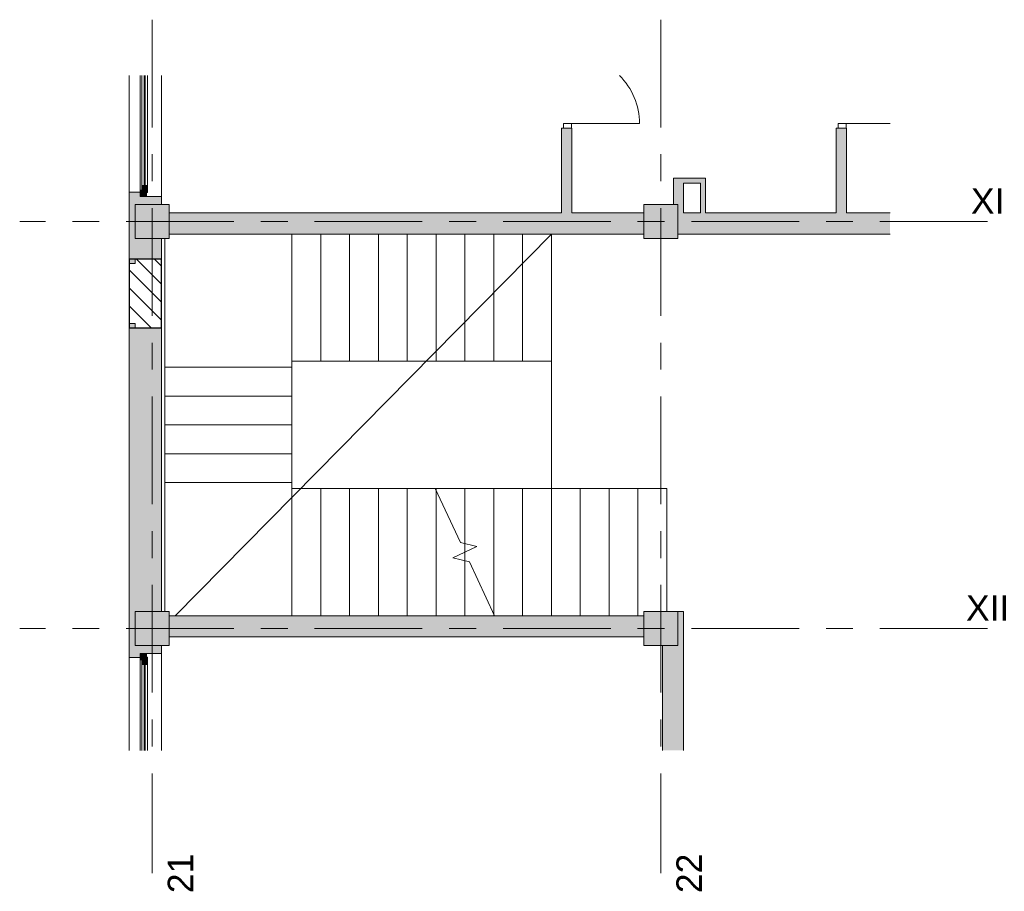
# Model space of a CAD drawing. Header units: centimetres. Extents: x -1428 to 28402, y -8842 to 3590.
# Tile 3 of 11: x 2093 to 3254, y 1058 to 2086. Entities that reach past the tile are written whole.
import ezdxf

# ---------------------------------------------------------------- set-up
doc = ezdxf.new("R2010")
doc.units = ezdxf.units.CM
for name, pattern in [('Dash', [60, 30, -30]), ('Oś', [222.25, 127, -31.75, 31.75, -31.75]), ('Wyburzenia', [35, 20, -15])]:
    doc.linetypes.add(name, pattern=pattern)
for name, color, linetype, lineweight in [('A-AREA', 32, 'Continuous', 13), ('A-DETL', 90, 'Continuous', 25), ('A-DETL-GENF', 92, 'Continuous', 9), ('A-DETL-MEDM', 33, 'Wyburzenia', 9), ('A-DOOR', 31, 'Wyburzenia', 9), ('A-FLOR', 192, 'Continuous', 13), ('A-GLAZ', 151, 'Continuous', 13), ('A-WALL', 113, 'Continuous', 13), ('A-WALL-PATT', 111, 'Continuous', 13), ('S-COLS', 52, 'Continuous', 13), ('S-GRID', 1, 'Continuous', 13), ('S-GRID-IDEN', 1, 'Continuous', 13), ('S-STRS', 31, 'Continuous', 13), ('S-STRS-MBND', 31, 'Continuous', 13)]:
    doc.layers.add(name, color=color, linetype=linetype, lineweight=lineweight)
doc.styles.add('Arial', font='arial.ttf', dxfattribs={"height": 30})

# ---------------------------------------------------------------- blocks, each defined once
blk = doc.blocks.new('M_Concrete-Square-Column - 400 x 400mm-1838076-parter wysoki __0_00_ - wyburzenia i zamurowania - Klatka schodowa')
at = {"layer": 'S-COLS', "lineweight": 9}
blk.add_hatch(color=253, dxfattribs=at).paths.add_polyline_path([(-14, -20), (20, -20), (20, 20), (-20, 20), (-20, -20), (-16, -20)], flags=0)
for p, q in [((20, 20), (-20, 20)), ((-20, 20), (-20, -20)), ((20, -20), (20, 20)), ((-20, -20), (20, -20))]:
    blk.add_line(p, q, dxfattribs=at)
blk = doc.blocks.new('Okno - automatyczna etykieta - 181x181 _nietypowy podział_-2208595-parter wysoki __0_00_ - wyburzenia i zamurowania - Klatka schodowa')
at = {"layer": 'A-GLAZ', "lineweight": 9}
for points in [[(-83, -5.6), (-83, -4), (-85, -4), (-85, 1.5), (-90.5, 1.5), (-90.5, -6), (-83, -6)], [(-77.5, -4), (-77.5, -1.3), (-78.5, -1.3), (-78.5, -0.3), (-77.5, -0.3), (-77.5, 2.5), (-86, 2.5), (-86, 1.5), (-85, 1.5), (-85, -4), (-78.5, -4)], [(24, -1.3), (24, -0.3), (-78.5, -0.3), (-78.5, -1.3), (-52.1, -1.3)]]:
    blk.add_hatch(color=253, dxfattribs=at).paths.add_polyline_path(points, flags=0)
for p, q in [((-90.5, 1.5), (-85, 1.5)), ((-90.5, -6), (-90.5, 1.5)), ((-86, 2.5), (-77.5, 2.5)), ((-86, 1.5), (-86, 2.5)), ((-85, 1.5), (-86, 1.5)), ((-85, -4), (-85, 1.5)), ((-85, 1.5), (-85, -4)), ((-77.5, 2.5), (-77.5, -0.3)), ((24, 2.5), (-77.5, 2.5)), ((-83, -6), (-90.5, -6)), ((-90.5, -6), (24, -6)), ((-77.5, -4), (-85, -4)), ((-85, -4), (-83, -4)), ((-83, -4), (-83, -6)), ((24, -6), (-83, -6)), ((-78.5, -1.3), (-78.5, -0.3)), ((-78.5, -0.3), (24, -0.3)), ((-78.5, -0.3), (-78.5, -1.3)), ((-77.5, -0.3), (-78.5, -0.3)), ((24, -1.3), (-78.5, -1.3)), ((-78.5, -1.3), (-77.5, -1.3)), ((-77.5, -1.3), (-77.5, -4)), ((24, -4), (-77.5, -4))]:
    blk.add_line(p, q, dxfattribs=at)
blk = doc.blocks.new('Okno - automatyczna etykieta - 181x181 _nietypowy podział_-2208597-parter wysoki __0_00_ - wyburzenia i zamurowania - Klatka schodowa')
at = {"layer": 'A-GLAZ', "lineweight": 9}
for points in [[(-90.5, 5.6), (-90.5, -1.5), (-85, -1.5), (-85, 4), (-83, 4), (-83, 6), (-90.5, 6)], [(-86, -1.9), (-86, -2.5), (-77.5, -2.5), (-77.5, 0.3), (-78.5, 0.3), (-78.5, 1.3), (-77.5, 1.3), (-77.5, 4), (-85, 4), (-85, -1.5), (-86, -1.5), (-86, -1.8)], [(-78.5, 0.3), (52.1, 0.3), (52.1, 1.3), (-78.5, 1.3)]]:
    blk.add_hatch(color=253, dxfattribs=at).paths.add_polyline_path(points, flags=0)
for p, q in [((-83, 6), (-90.5, 6)), ((-90.5, 6), (-90.5, -1.5)), ((-90.5, 6), (52.1, 6)), ((-77.5, 4), (-85, 4)), ((-85, 4), (-85, -1.5)), ((-85, -1.5), (-85, 4)), ((-85, 4), (-83, 4)), ((-83, 4), (-83, 6)), ((52.1, 6), (-83, 6)), ((52.1, 1.3), (-78.5, 1.3)), ((-78.5, 1.3), (-78.5, 0.3)), ((-78.5, 0.3), (-78.5, 1.3)), ((-78.5, 1.3), (-77.5, 1.3)), ((-78.5, 0.3), (52.1, 0.3)), ((-77.5, 0.3), (-78.5, 0.3)), ((-77.5, 1.3), (-77.5, 4)), ((52.1, 4), (-77.5, 4)), ((-77.5, -2.5), (-77.5, 0.3)), ((-90.5, -1.5), (-85, -1.5)), ((-85, -1.5), (-86, -1.5)), ((-86, -1.5), (-86, -2.5)), ((-86, -2.5), (-77.5, -2.5)), ((52.1, -2.5), (-77.5, -2.5))]:
    blk.add_line(p, q, dxfattribs=at)
blk = doc.blocks.new('DRZWI 1S - Drzwi 80-1862760-parter wysoki __0_00_ - wyburzenia i zamurowania - Klatka schodowa')
at = {"layer": 'A-DETL-GENF'}
for p, q in [((45.5, 5.9), (40, 5.9)), ((40, 5.9), (40, -3.7)), ((45.5, -3.7), (45.5, 5.9)), ((40, -3.7), (45.5, -3.7))]:
    blk.add_line(p, q, dxfattribs=at)
at = {"layer": 'A-DETL-MEDM', "linetype": 'Continuous'}
for p, q in [((40, -3.7), (40, 5.9)), ((40, 5.9), (45.5, 5.9)), ((45.5, 5.9), (45.5, -3.7)), ((45.5, -3.7), (40, -3.7))]:
    blk.add_line(p, q, dxfattribs=at)
at = {"layer": 'A-DOOR', "linetype": 'Continuous'}
blk.add_line((40, 5.9), (40, 57.5), dxfattribs=at)
blk = doc.blocks.new('DRZWI 1S - Drzwi 80-V1-parter wysoki __0_00_ - wyburzenia i zamurowania - Klatka schodowa')
at = {"layer": 'A-DETL-GENF'}
for p, q in [((45.5, 5.9), (40, 5.9)), ((40, 5.9), (40, -3.7)), ((45.5, -3.7), (45.5, 5.9)), ((40, -3.7), (45.5, -3.7))]:
    blk.add_line(p, q, dxfattribs=at)
at = {"layer": 'A-DETL-MEDM', "linetype": 'Continuous'}
for p, q in [((40, -3.7), (40, 5.9)), ((40, 5.9), (45.5, 5.9)), ((45.5, 5.9), (45.5, -3.7)), ((45.5, -3.7), (40, -3.7))]:
    blk.add_line(p, q, dxfattribs=at)
at = {"layer": 'A-DOOR', "linetype": 'Continuous'}
blk.add_line((40, 5.9), (40, 85.9), dxfattribs=at)
blk.add_arc((40, 5.9), 80, 90, 135.158, dxfattribs=at)

msp = doc.modelspace()

# ---------------------------------------------------------------- hatches: boundary and pattern name
at = {"layer": 'A-DETL-GENF', "lineweight": 25}
h = msp.add_hatch(dxfattribs=at)
h.set_pattern_fill('FP_6', color=3, style=0, pattern_type=2)
h.set_pattern_definition([(315, (3461.394, 0), (10.6066, 10.6066), [])])
h.paths.add_polyline_path([(2259.77, 1722.83), (2259.77, 1803.83), (2228.77, 1803.83), (2228.77, 1798.83), (2221.77, 1798.83), (2221.77, 1727.83), (2228.77, 1727.83), (2228.77, 1722.83)], flags=0)
at = {"layer": 'A-WALL-PATT'}
for points in [[(2743.77, 1858.33), (2743.77, 1958.33), (2731.77, 1958.33), (2731.77, 1858.33)], [(3058.07, 1858.33), (3067.77, 1858.33), (3067.77, 1958.33), (3055.77, 1958.33), (3055.77, 1858.33)], [(2875.77, 1858.33), (2875.77, 1899.33), (2863.77, 1899.33), (2863.77, 1868.33), (2868.77, 1868.33), (2868.77, 1858.33)], [(2895.77, 1893.33), (2901.77, 1893.33), (2901.77, 1899.33), (2875.77, 1899.33), (2875.77, 1893.33)], [(2901.77, 1858.33), (2901.77, 1893.33), (2895.77, 1893.33), (2895.77, 1858.33)], [(2869.54, 1224.35), (2875.77, 1224.35), (2875.77, 1388.33), (2868.77, 1388.33), (2868.77, 1348.33), (2850.77, 1348.33), (2850.77, 1224.35)]]:
    msp.add_hatch(color=254, dxfattribs=at).paths.add_polyline_path(points, flags=0)
at = {"layer": 'A-WALL-PATT', "lineweight": 5}
for points in [[(2221.77, 1833.33), (2228.77, 1833.33), (2228.77, 1868.33), (2259.77, 1868.33), (2259.77, 1877.83), (2234.77, 1877.83), (2234.77, 1882.83), (2221.77, 1882.83), (2221.77, 1877.83)], [(2234.77, 1333.83), (2234.77, 1338.83), (2259.77, 1338.83), (2259.77, 1348.33), (2228.77, 1348.33), (2228.77, 1383.33), (2221.77, 1383.33), (2221.77, 1333.83), (2232.77, 1333.83)], [(2707.62, 1358.33), (2828.77, 1358.33), (2828.77, 1383.33), (2268.77, 1383.33), (2268.77, 1358.33), (2522, 1358.33)]]:
    msp.add_hatch(color=9, dxfattribs=at).paths.add_polyline_path(points, flags=0)
h = msp.add_hatch(color=9, dxfattribs=at)
h.paths.add_polyline_path([(2719.77, 1833.33), (2828.77, 1833.33), (2828.77, 1858.33), (2268.77, 1858.33), (2268.77, 1833.33), (2522, 1833.33)], flags=0)
h.paths.add_polyline_path([(2868.77, 1833.33), (3119.22, 1833.33), (3119.22, 1858.33), (2868.77, 1858.33), (2868.77, 1852.1)], flags=0)
h = msp.add_hatch(color=9, dxfattribs=at)
h.paths.add_polyline_path([(2228.77, 1383.33), (2228.77, 1388.33), (2259.77, 1388.33), (2259.77, 1722.83), (2228.77, 1722.83), (2228.77, 1727.83), (2221.77, 1727.83), (2221.77, 1383.33)], flags=0)
h.paths.add_polyline_path([(2221.77, 1798.83), (2228.77, 1798.83), (2228.77, 1803.83), (2259.77, 1803.83), (2259.77, 1828.33), (2228.77, 1828.33), (2228.77, 1833.33), (2221.77, 1833.33), (2221.77, 1803.83)], flags=0)

# ---------------------------------------------------------------- linework, layer by layer
at = {"layer": 'A-AREA', "lineweight": 9}
msp.add_line((2276.09, 1383.33), (2719.77, 1833.33), dxfattribs=at)
at = {"layer": 'A-DETL'}
for p, q in [((2221.77, 1803.83), (2221.77, 1722.83)), ((2259.77, 1803.83), (2221.77, 1803.83)), ((2259.77, 1722.83), (2259.77, 1803.83)), ((2221.77, 1722.83), (2259.77, 1722.83))]:
    msp.add_line(p, q, dxfattribs=at)
at = {"layer": 'A-FLOR', "lineweight": 9}
msp.add_line((2719.77, 1833.33), (2719.77, 1533.33), dxfattribs=at)
at = {"layer": 'A-WALL', "lineweight": 9}
for p, q in [((2221.77, 1224.35), (2221.77, 2020.41)), ((2259.77, 2020.41), (2259.77, 1868.33)), ((2734.07, 1958.33), (2731.77, 1958.33)), ((2731.77, 1958.33), (2731.77, 1858.33)), ((2743.77, 1958.33), (2743.62, 1958.33)), ((2743.77, 1858.33), (2743.77, 1958.33)), ((3058.07, 1958.33), (3055.77, 1958.33)), ((3055.77, 1958.33), (3055.77, 1858.33)), ((3067.77, 1958.33), (3067.62, 1958.33)), ((3067.77, 1858.33), (3067.77, 1958.33)), ((2863.77, 1899.33), (2863.77, 1868.33)), ((2901.77, 1899.33), (2863.77, 1899.33)), ((2875.77, 1858.33), (2875.77, 1893.33)), ((2875.77, 1893.33), (2895.77, 1893.33)), ((2895.77, 1893.33), (2895.77, 1858.33)), ((2901.77, 1858.33), (2901.77, 1899.33)), ((2221.77, 1882.83), (2234.77, 1882.83)), ((2259.77, 1877.83), (2242.27, 1877.83)), ((2731.77, 1858.33), (2268.77, 1858.33)), ((2828.77, 1858.33), (2743.77, 1858.33)), ((2895.77, 1858.33), (2875.77, 1858.33)), ((3055.77, 1858.33), (2901.77, 1858.33)), ((3119.22, 1858.33), (3067.77, 1858.33)), ((2259.77, 1828.33), (2259.77, 1388.33)), ((2828.77, 1833.33), (2268.77, 1833.33)), ((3119.22, 1833.33), (2868.77, 1833.33)), ((2259.77, 1803.83), (2228.77, 1803.83)), ((2228.77, 1798.83), (2228.77, 1803.83)), ((2221.77, 1798.83), (2228.77, 1798.83)), ((2221.77, 1727.83), (2228.77, 1727.83)), ((2228.77, 1727.83), (2228.77, 1722.83)), ((2259.77, 1722.83), (2228.77, 1722.83)), ((2828.77, 1383.33), (2268.77, 1383.33)), ((2875.77, 1388.33), (2868.77, 1388.33)), ((2875.77, 1224.35), (2875.77, 1388.33)), ((2259.77, 1348.33), (2259.77, 1224.35)), ((2828.77, 1358.33), (2268.77, 1358.33)), ((2850.77, 1348.33), (2850.77, 1224.35)), ((2259.77, 1338.83), (2242.27, 1338.83)), ((2221.77, 1333.83), (2234.77, 1333.83))]:
    msp.add_line(p, q, dxfattribs=at)
at = {"layer": 'S-GRID', "linetype": 'Oś'}
for p, q in [((2248.77, 2086.29), (2248.77, 1079.63)), ((2848.77, 2086.29), (2848.77, 1079.63)), ((3234.28, 1848.33), (2092.63, 1848.33)), ((3234.28, 1368.33), (2092.63, 1368.33))]:
    msp.add_line(p, q, dxfattribs=at)
at = {"layer": 'S-STRS', "lineweight": 9}
for p, q in [((2263.77, 1828.33), (2263.77, 1676.33)), ((2413.77, 1833.33), (2413.77, 1683.33)), ((2413.77, 1833.33), (2413.77, 1683.33)), ((2447.77, 1833.33), (2447.77, 1683.33)), ((2447.77, 1833.33), (2447.77, 1683.33)), ((2481.77, 1833.33), (2481.77, 1683.33)), ((2481.77, 1833.33), (2481.77, 1683.33)), ((2515.77, 1833.33), (2515.77, 1683.33)), ((2515.77, 1833.33), (2515.77, 1683.33)), ((2549.77, 1833.33), (2549.77, 1683.33)), ((2549.77, 1833.33), (2549.77, 1683.33)), ((2583.77, 1833.33), (2583.77, 1683.33)), ((2583.77, 1833.33), (2583.77, 1683.33)), ((2617.77, 1833.33), (2617.77, 1683.33)), ((2617.77, 1833.33), (2617.77, 1683.33)), ((2651.77, 1833.33), (2651.77, 1683.33)), ((2651.77, 1833.33), (2651.77, 1683.33)), ((2685.77, 1833.33), (2685.77, 1683.33)), ((2685.77, 1833.33), (2685.77, 1683.33)), ((2719.77, 1833.33), (2719.77, 1683.33)), ((2263.77, 1676.33), (2413.77, 1676.33)), ((2263.77, 1642.33), (2263.77, 1676.33)), ((2263.77, 1676.33), (2413.77, 1676.33)), ((2413.77, 1676.33), (2413.77, 1683.33)), ((2413.77, 1683.33), (2447.77, 1683.33)), ((2413.77, 1642.33), (2413.77, 1676.33)), ((2447.77, 1683.33), (2481.77, 1683.33)), ((2481.77, 1683.33), (2515.77, 1683.33)), ((2515.77, 1683.33), (2549.77, 1683.33)), ((2549.77, 1683.33), (2583.77, 1683.33)), ((2583.77, 1683.33), (2617.77, 1683.33)), ((2617.77, 1683.33), (2651.77, 1683.33)), ((2651.77, 1683.33), (2685.77, 1683.33)), ((2685.77, 1683.33), (2719.77, 1683.33)), ((2263.77, 1608.33), (2263.77, 1642.33)), ((2263.77, 1642.33), (2413.77, 1642.33)), ((2263.77, 1642.33), (2413.77, 1642.33)), ((2413.77, 1608.33), (2413.77, 1642.33)), ((2263.77, 1574.33), (2263.77, 1608.33)), ((2263.77, 1608.33), (2413.77, 1608.33)), ((2263.77, 1608.33), (2413.77, 1608.33)), ((2413.77, 1574.33), (2413.77, 1608.33)), ((2263.77, 1540.33), (2263.77, 1574.33)), ((2263.77, 1574.33), (2413.77, 1574.33)), ((2263.77, 1574.33), (2413.77, 1574.33)), ((2413.77, 1540.33), (2413.77, 1574.33)), ((2263.77, 1540.33), (2263.77, 1388.33)), ((2263.77, 1540.33), (2413.77, 1540.33)), ((2263.77, 1540.33), (2413.77, 1540.33)), ((2413.77, 1533.33), (2413.77, 1540.33)), ((2413.77, 1383.33), (2413.77, 1533.33)), ((2447.77, 1533.33), (2413.77, 1533.33)), ((2413.77, 1383.33), (2413.77, 1533.33)), ((2481.77, 1533.33), (2447.77, 1533.33)), ((2447.77, 1383.33), (2447.77, 1533.33)), ((2447.77, 1383.33), (2447.77, 1533.33)), ((2515.77, 1533.33), (2481.77, 1533.33)), ((2481.77, 1383.33), (2481.77, 1533.33)), ((2481.77, 1383.33), (2481.77, 1533.33)), ((2549.77, 1533.33), (2515.77, 1533.33)), ((2515.77, 1383.33), (2515.77, 1533.33)), ((2515.77, 1383.33), (2515.77, 1533.33)), ((2582.8, 1533.33), (2549.77, 1533.33)), ((2549.77, 1383.33), (2549.77, 1533.33)), ((2549.77, 1383.33), (2549.77, 1533.33)), ((2583.77, 1533.33), (2582.8, 1533.33)), ((2617.77, 1533.33), (2583.77, 1533.33)), ((2583.77, 1531.24), (2583.77, 1533.33)), ((2583.77, 1531.24), (2583.77, 1533.33)), ((2651.77, 1533.33), (2617.77, 1533.33)), ((2617.77, 1468.37), (2617.77, 1533.33)), ((2617.77, 1468.37), (2617.77, 1533.33)), ((2685.77, 1533.33), (2651.77, 1533.33)), ((2651.77, 1385.41), (2651.77, 1533.33)), ((2651.77, 1385.41), (2651.77, 1533.33)), ((2719.77, 1533.33), (2685.77, 1533.33)), ((2685.77, 1383.33), (2685.77, 1533.33)), ((2685.77, 1383.33), (2685.77, 1533.33)), ((2753.77, 1533.33), (2719.77, 1533.33)), ((2719.77, 1383.33), (2719.77, 1533.33)), ((2719.77, 1383.33), (2719.77, 1533.33)), ((2787.77, 1533.33), (2753.77, 1533.33)), ((2753.77, 1383.33), (2753.77, 1533.33)), ((2753.77, 1383.33), (2753.77, 1533.33)), ((2821.77, 1533.33), (2787.77, 1533.33)), ((2787.77, 1383.33), (2787.77, 1533.33)), ((2787.77, 1383.33), (2787.77, 1533.33)), ((2855.77, 1533.33), (2821.77, 1533.33)), ((2821.77, 1383.33), (2821.77, 1533.33)), ((2821.77, 1383.33), (2821.77, 1533.33)), ((2855.77, 1388.33), (2855.77, 1533.33)), ((2855.77, 1388.33), (2855.77, 1533.33)), ((2583.77, 1383.33), (2583.77, 1531.24)), ((2583.77, 1383.33), (2583.77, 1531.24)), ((2617.77, 1458.33), (2617.77, 1468.37)), ((2617.77, 1458.33), (2617.77, 1468.37)), ((2617.77, 1448.28), (2617.77, 1458.33)), ((2617.77, 1448.28), (2617.77, 1458.33)), ((2617.77, 1383.33), (2617.77, 1448.28)), ((2617.77, 1383.33), (2617.77, 1448.28)), ((2651.77, 1383.33), (2651.77, 1385.41)), ((2651.77, 1383.33), (2651.77, 1385.41))]:
    msp.add_line(p, q, dxfattribs=at)
at = {"layer": 'S-STRS-MBND', "linetype": 'Dash', "lineweight": 9}
for p, q in [((2413.77, 1383.33), (2413.77, 1533.33)), ((2582.8, 1533.33), (2413.77, 1533.33)), ((2447.77, 1383.33), (2447.77, 1533.33)), ((2447.77, 1383.33), (2447.77, 1533.33)), ((2481.77, 1383.33), (2481.77, 1533.33)), ((2481.77, 1383.33), (2481.77, 1533.33)), ((2515.77, 1383.33), (2515.77, 1533.33)), ((2515.77, 1383.33), (2515.77, 1533.33)), ((2549.77, 1383.33), (2549.77, 1533.33)), ((2549.77, 1383.33), (2549.77, 1533.33)), ((2583.77, 1383.33), (2583.77, 1531.24)), ((2583.77, 1383.33), (2583.77, 1531.24)), ((2617.77, 1458.33), (2617.77, 1468.37)), ((2617.77, 1458.33), (2617.77, 1468.37)), ((2617.77, 1383.33), (2617.77, 1448.28)), ((2617.77, 1383.33), (2617.77, 1448.28)), ((2592.27, 1383.33), (2413.77, 1383.33)), ((2651.77, 1383.33), (2651.77, 1385.41)), ((2651.77, 1383.33), (2651.77, 1385.41))]:
    msp.add_line(p, q, dxfattribs=at)
at = {"layer": 'S-STRS-MBND', "lineweight": 9}
for p, q in [((2582.8, 1533.33), (2612.49, 1469.65)), ((2631.93, 1464.93), (2603.61, 1451.72)), ((2612.49, 1469.65), (2631.93, 1464.93)), ((2603.61, 1451.72), (2623.05, 1447)), ((2623.05, 1447), (2652.74, 1383.33))]:
    msp.add_line(p, q, dxfattribs=at)

# ---------------------------------------------------------------- block references
at = {"layer": 'A-DOOR', "linetype": 'Continuous'}
for name, p, rotation in [('DRZWI 1S - Drzwi 80-V1-parter wysoki __0_00_ - wyburzenia i zamurowania - Klatka schodowa', (2737.77, 2003.83), 269.9999999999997), ('DRZWI 1S - Drzwi 80-1862760-parter wysoki __0_00_ - wyburzenia i zamurowania - Klatka schodowa', (3061.77, 2003.83), 269.9999999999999)]:
    msp.add_blockref(name, p, dxfattribs=dict(at, rotation=rotation))
at = {"layer": 'A-GLAZ', "lineweight": 9}
for name, p, rotation in [('Okno - automatyczna etykieta - 181x181 _nietypowy podział_-2208597-parter wysoki __0_00_ - wyburzenia i zamurowania - Klatka schodowa', (2240.77, 1968.33), 90.00000000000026), ('Okno - automatyczna etykieta - 181x181 _nietypowy podział_-2208595-parter wysoki __0_00_ - wyburzenia i zamurowania - Klatka schodowa', (2240.77, 1248.33), 270.0000000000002)]:
    msp.add_blockref(name, p, dxfattribs=dict(at, rotation=rotation))
at = {"layer": 'S-COLS', "lineweight": 9}
for p in [(2248.77, 1848.33), (2848.77, 1848.33), (2248.77, 1368.33), (2848.77, 1368.33)]:
    msp.add_blockref('M_Concrete-Square-Column - 400 x 400mm-1838076-parter wysoki __0_00_ - wyburzenia i zamurowania - Klatka schodowa', p, dxfattribs=at)

# ---------------------------------------------------------------- texts
at = {"layer": 'S-GRID-IDEN', "char_height": 30, "attachment_point": 5, "line_spacing_factor": 0.936439, "style": 'Arial'}
for s, insert, width in [('\\pxqc,t4.23333,8.46667,12.7,16.93333,21.16667,25.4,29.63333,33.86667,38.1,42.33333,46.56667,50.8,55.03333,59.26667,63.5,67.73333,71.96667,76.2,80.43333,84.66667,88.9,93.13333,97.36667,101.6,105.83333,110.06667,114.3,118.53333,122.76667,127,131.23333,135.46667;{XI}', (3234.41, 1872.39), 39.7), ('\\pxqc,t4.23333,8.46667,12.7,16.93333,21.16667,25.4,29.63333,33.86667,38.1,42.33333,46.56667,50.8,55.03333,59.26667,63.5,67.73333,71.96667,76.2,80.43333,84.66667,88.9,93.13333,97.36667,101.6,105.83333,110.06667,114.3,118.53333,122.76667,127,131.23333,135.46667;{XII}', (3234.41, 1392.39), 51.6)]:
    msp.add_mtext(s, dxfattribs=dict(at, insert=insert, width=width))
at = {"layer": 'S-GRID-IDEN', "char_height": 30, "width": 48.3, "attachment_point": 5, "rotation": 90, "line_spacing_factor": 0.936439, "style": 'Arial'}
for s, insert in [('\\pxqc,t4.23333,8.46667,12.7,16.93333,21.16667,25.4,29.63333,33.86667,38.1,42.33333,46.56667,50.8,55.03333,59.26667,63.5,67.73333,71.96667,76.2,80.43333,84.66667,88.9,93.13333,97.36667,101.6,105.83333,110.06667,114.3,118.53333,122.76667,127,131.23333,135.46667;{21}', (2282.27, 1079.3)), ('\\pxqc,t4.23333,8.46667,12.7,16.93333,21.16667,25.4,29.63333,33.86667,38.1,42.33333,46.56667,50.8,55.03333,59.26667,63.5,67.73333,71.96667,76.2,80.43333,84.66667,88.9,93.13333,97.36667,101.6,105.83333,110.06667,114.3,118.53333,122.76667,127,131.23333,135.46667;{22}', (2882.27, 1079.3))]:
    msp.add_mtext(s, dxfattribs=dict(at, insert=insert))

doc.saveas('drawing.dxf')
